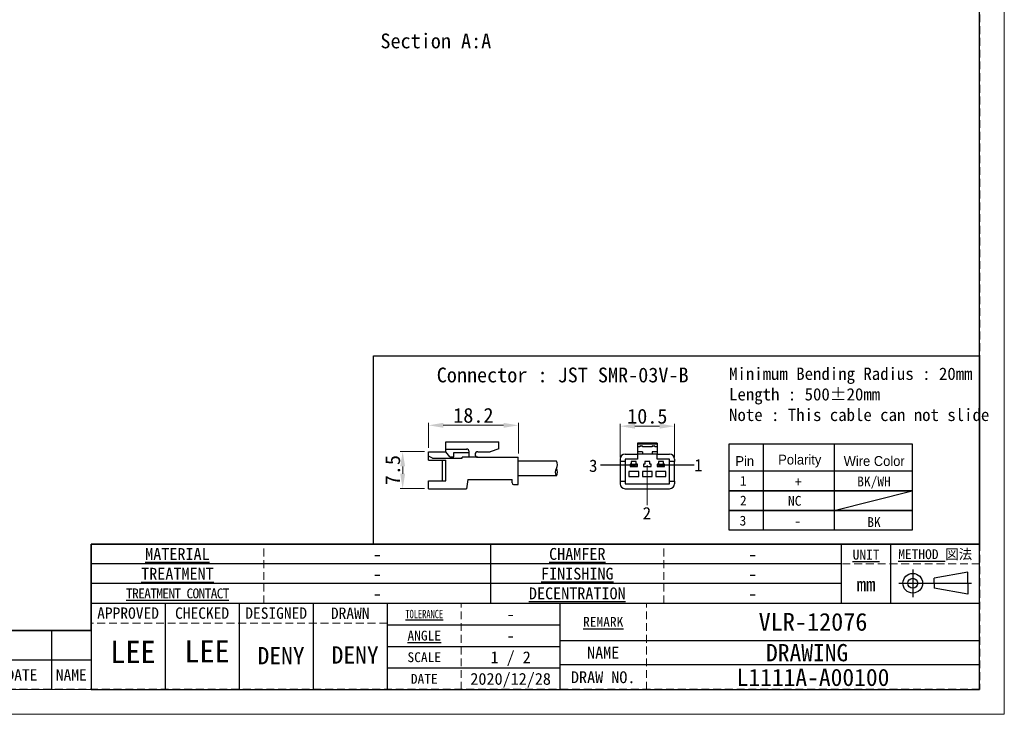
# Model space of a CAD drawing. Header units: millimetres. Extents: x -201 to 202, y 143 to 428.
# Tile 2 of 19: x 2 to 202, y 143 to 284. Entities that reach past the tile are written whole.
import ezdxf
from ezdxf.enums import TextEntityAlignment as Align

# ---------------------------------------------------------------- set-up
doc = ezdxf.new("R2010")
doc.units = ezdxf.units.MM
doc.header["$LTSCALE"] = 0.25
doc.linetypes.add('HIDDEN', pattern=[9.525, 6.35, -3.175])
doc.layers.add('CABLE 3P', color=7, linetype='Continuous')
doc.layers.add('FORM', color=7, linetype='Continuous')
doc.layers.add('DIMENSION', color=6, linetype='Continuous', lineweight=9)
doc.layers.add('TXT1', color=5, linetype='Continuous', lineweight=15)
doc.layers.add('EMPTY LINE', color=252, linetype='Continuous', lineweight=0, plot=False)
doc.styles.add('(TNK)aSS', font='txt', dxfattribs={"width": 0.75, "oblique": 15, "height": 3.5})
doc.styles.get("Standard").update_dxf_attribs({"font": 'arial.ttf'})
doc.styles.add('takachi1', font='msgothic.ttc', dxfattribs={"height": 2.5})
doc.styles.add('VS Standard', font='msgothic.ttc', dxfattribs={"height": 3})
doc.styles.add('VS Standard(小)', font='txt', dxfattribs={"height": 2.4})
doc.dimstyles.new('TMIZO', dxfattribs={"dimscale": 0, "dimtxt": 3.5, "dimasz": 3, "dimexe": 0.5, "dimexo": 0.8, "dimgap": 0.5, "dimtad": 3, "dimtoh": 1, "dimdec": 1, "dimrnd": 0.005, "dimdsep": 46, "dimtxsty": '(TNK)aSS', "dimcen": 0, "dimclrd": 5, "dimclre": 5, "dimclrt": 5, "dimaunit": 1, "dimadec": 0, "dimazin": 2, "dimtfac": 1, "dimtdec": 1, "dimtmove": 0, "dimatfit": 3, "dimfxl": 1, "dimtzin": 0, "dimlwd": -1, "dimlwe": -1, "dimarcsym": 0})

# ---------------------------------------------------------------- blocks, each defined once
blk = doc.blocks.new('表題欄金物用_ver2.0.0')
at = {"layer": 'FORM', "color": 0}
for p, q in [((-11, 40.5), (-191, 40.5)), ((-191, 40.5), (-191, 28.5)), ((-110, 28.49), (-110, 40.5)), ((-39, 28.49), (-39, 40.49)), ((-29, 28.49), (-29, 40.49)), ((-11, 28.5), (-11, 40.5)), ((-39, 36.5), (-191, 36.5)), ((-24.54, 35.38), (-24.54, 29.78)), ((-13.42, 34.8), (-20.21, 33.59)), ((-13.42, 32.58), (-13.42, 34.8)), ((-39, 32.5), (-191, 32.5)), ((-27.34, 32.58), (-12.62, 32.58)), ((-20.21, 32.58), (-20.21, 33.59)), ((-20.21, 32.58), (-20.21, 31.57)), ((-13.42, 32.58), (-13.42, 30.35)), ((-13.42, 30.35), (-20.21, 31.57)), ((-11, 28.5), (-191, 28.5)), ((-191, 28.5), (-191, 11)), ((-176, 28.5), (-176, 11)), ((-161, 28.5), (-161, 11)), ((-146, 28.5), (-146, 11)), ((-131, 28.5), (-131, 11)), ((-96, 11), (-96, 28.5)), ((-11, 11), (-11, 28.5)), ((-131, 24.12), (-96, 24.12)), ((-199, 23), (-211, 23)), ((-199, 23), (-199, 17)), ((-191, 23), (-199, 23)), ((-96, 21), (-11, 21)), ((-131, 19.75), (-96, 19.75)), ((-199, 17), (-211, 17)), ((-199, 17), (-199, 11)), ((-191, 17), (-199, 17)), ((-11, 16), (-96, 16)), ((-96, 15.38), (-131, 15.38)), ((-191, 11), (-11, 11))]:
    blk.add_line(p, q, dxfattribs=at)
at = {"layer": 'FORM', "color": 0, "linetype": 'HIDDEN', "lineweight": 9}
for p, q in [((-156, 28.49), (-156, 40.49)), ((-75, 28.49), (-75, 40.49)), ((-11, 36.5), (-39, 36.5)), ((-116, 11), (-116, 28.5)), ((-78.5, 11), (-78.5, 28.5)), ((-131, 24.5), (-191, 24.5))]:
    blk.add_line(p, q, dxfattribs=at)
at = {"layer": 'FORM', "color": 0, "lineweight": 15}
blk.add_line((-191, 11), (-286, 11), dxfattribs=at)
at = {"layer": 'FORM', "color": 0}
for radius in [2, 1]:
    blk.add_circle((-24.54, 32.58), radius, dxfattribs=at)
at = {"layer": 'FORM', "color": 0, "attachment_point": 5}
for s, insert, char_height, width, style in [('{\\LMATERIAL}', (-173.5, 38.5), 2.4, 36.5, 'VS Standard(小)'), ('{\\LCHAMFER}   ', (-92.5, 38.5), 2.4, 35, 'VS Standard(小)'), ('{\\LUNIT}', (-34, 38.35), 2, 20, 'VS Standard'), ('{\\LMETHOD} 図法', (-20, 38.35), 2, 20, 'VS Standard'), ('{\\LTREATMENT}', (-173.5, 34.5), 2.4, 36.5, 'VS Standard(小)'), ('{\\LFINISHING}', (-92.5, 34.5), 2.4, 35, 'VS Standard(小)'), ('mm', (-34, 32.35), 2.8, 20, 'VS Standard'), ('{\\T0.9;\\LTREATMENT CONTACT}', (-173.5, 30.5), 2, 36.5, 'VS Standard(小)'), ('{\\LDECENTRATION} ', (-92.5, 30.5), 2.4, 35, 'VS Standard(小)'), ('{\\fＭＳ ゴシック|b0|i0|c128|p49;APPROVED}', (-183.5, 26.5), 2.3, 15, 'VS Standard'), ('{\\fＭＳ ゴシック|b0|i0|c128|p49;CHECKED}', (-168.5, 26.5), 2.3, 15, 'VS Standard'), ('{\\fＭＳ ゴシック|b0|i0|c128|p49;DESIGNED}', (-153.5, 26.5), 2.3, 15, 'VS Standard'), ('{\\fＭＳ ゴシック|b0|i0|c128|p49;DRAWN}', (-138.5, 26.5), 2.3, 15, 'VS Standard'), ('{\\W0.7;\\LTOLERANCE\\l }', (-123.5, 26.31), 1.7, 20, 'VS Standard(小)'), ('{\\LANGLE}', (-123.5, 21.94), 2, 14.9784, 'VS Standard(小)'), ('SCALE', (-123.5, 17.56), 2, 15, 'VS Standard(小)'), ('{\\fＭＳ ゴシック|b0|i0|c128|p49;NAME}', (-87.25, 18.5), 2.4, 15, 'VS Standard(小)'), ('{\\fＭＳ ゴシック|b0|i0|c128|p49;DRAW NO.}', (-87.25, 13.5), 2.4, 15, 'VS Standard(小)'), ('{\\fMS Gothic|b0|i0|c128|p49;DATE}', (-204.99, 14), 2.3, 12, 'VS Standard'), ('NAME', (-195, 14), 2.3, 8, 'VS Standard'), ('{\\fＭＳ ゴシック|b0|i0|c128|p49;DATE}', (-123.5, 13.19), 2, 15, 'VS Standard(小)')]:
    blk.add_mtext(s, dxfattribs=dict(at, insert=insert, char_height=char_height, width=width, style=style))
at = {"layer": 'FORM', "color": 0, "insert": (-87.25, 24.75), "char_height": 2, "width": 16, "attachment_point": 5, "line_spacing_factor": 0.8, "style": 'VS Standard'}
blk.add_mtext('\\pxsm0.9;{\\LREMARK}   ', dxfattribs=at)
at = {"layer": 'FORM', "color": 0}
for tag, height, style, p in [('材料', 2.8, 'VS Standard', (-133, 38.5)), ('一般面取', 2.8, 'VS Standard', (-57, 38.5)), ('処理', 2.8, 'VS Standard', (-133, 34.5)), ('仕上', 2.8, 'VS Standard', (-57, 34.5)), ('処理接点', 2.8, 'VS Standard', (-133, 30.5)), ('偏芯', 2.8, 'VS Standard', (-57, 30.5)), ('一般公差', 2.4, 'VS Standard(小)', (-106, 26.31)), ('適用（機種名）', 3.6, 'VS Standard', (-44.75, 24.75)), ('角度', 2.4, 'VS Standard(小)', (-106, 21.94)), ('NAME', 3.5, 'VS Standard', (-44.75, 18.5)), ('SCALE', 2.4, 'VS Standard(小)', (-106, 17.56)), ('DATE', 2.4, 'VS Standard(小)', (-106, 13.19)), ('DRAW_NO.', 3.5, 'VS Standard', (-44.75, 13.5))]:
    blk.add_attdef(tag, text='', height=height, dxfattribs=dict(at, style=style)).set_placement(p, align=Align.MIDDLE_CENTER)
at = {"layer": 'FORM', "color": 0, "style": 'VS Standard'}
for tag, p in [('APPROVED', (-182.5, 15.06)), ('CHECKED', (-167.5, 15.18)), ('DESIGNED', (-152.5, 15.09)), ('DRAWN', (-137.5, 15.23))]:
    blk.add_attdef(tag, text='', height=4.5, dxfattribs=at).set_placement(p, align=Align.BOTTOM_CENTER)
blk = doc.blocks.new('*D84')
at = {"layer": 'Defpoints', "color": 0}
for p in [(134.68, 201.16), (123.68, 193.99), (134.68, 193.99)]:
    blk.add_point(p, dxfattribs=at)
at = {"layer": 'DIMENSION', "color": 0}
for p, q in [((123.68, 194.79), (123.68, 201.66)), ((134.68, 194.79), (134.68, 201.66)), ((126.68, 201.16), (131.68, 201.16))]:
    blk.add_line(p, q, dxfattribs=at)
for points in [[(126.68, 201.66), (126.68, 200.66), (123.68, 201.16)], [(131.68, 200.66), (131.68, 201.66), (134.68, 201.16)]]:
    blk.add_solid(points, dxfattribs=at)
at = {"layer": 'DIMENSION', "color": 0, "insert": (129.18, 203.16), "char_height": 3, "attachment_point": 5, "style": 'VS Standard'}
blk.add_mtext('10.5', dxfattribs=at)
blk = doc.blocks.new('*D85')
at = {"layer": 'Defpoints', "color": 0}
for p in [(84.85, 196), (79.63, 188.51), (84.87, 188.51)]:
    blk.add_point(p, dxfattribs=at)
at = {"layer": 'DIMENSION', "color": 0}
for p, q in [((84.05, 196), (79.13, 196)), ((79.63, 193), (79.63, 191.51)), ((84.07, 188.51), (79.13, 188.51))]:
    blk.add_line(p, q, dxfattribs=at)
for points in [[(80.13, 193), (79.13, 193), (79.63, 196)], [(79.13, 191.51), (80.13, 191.51), (79.63, 188.51)]]:
    blk.add_solid(points, dxfattribs=at)
at = {"layer": 'DIMENSION', "color": 0, "insert": (77.63, 192.25), "char_height": 3, "attachment_point": 5, "rotation": 90, "style": 'VS Standard'}
blk.add_mtext('7.5', dxfattribs=at)
blk = doc.blocks.new('*D86')
at = {"layer": 'Defpoints', "color": 0}
for p in [(103.06, 201.34), (84.85, 195.98), (103.06, 194.86)]:
    blk.add_point(p, dxfattribs=at)
at = {"layer": 'DIMENSION', "color": 0}
for p, q in [((84.85, 196.78), (84.85, 201.84)), ((103.06, 195.66), (103.06, 201.84)), ((87.85, 201.34), (100.06, 201.34))]:
    blk.add_line(p, q, dxfattribs=at)
for points in [[(87.85, 201.84), (87.85, 200.84), (84.85, 201.34)], [(100.06, 200.84), (100.06, 201.84), (103.06, 201.34)]]:
    blk.add_solid(points, dxfattribs=at)
at = {"layer": 'DIMENSION', "color": 0, "insert": (93.95, 203.34), "char_height": 3, "attachment_point": 5, "style": 'VS Standard'}
blk.add_mtext('18.2', dxfattribs=at)

msp = doc.modelspace()

# ---------------------------------------------------------------- linework, layer by layer
at = {"layer": 'CABLE 3P'}
for p, q in [((88.3742, 197.9786), (99.0742, 197.9786)), ((88.3742, 195.9786), (88.3742, 197.9786)), ((88.3742, 197.9786), (99.0742, 197.9786)), ((88.3742, 195.9786), (88.3742, 197.9786)), ((99.0742, 196.5832), (99.0742, 197.9786)), ((131.1842, 197.7381), (127.1842, 197.7381)), ((127.1842, 197.7381), (127.1842, 197.5089)), ((131.1842, 197.5089), (127.1842, 197.5089)), ((127.1842, 197.5089), (127.1842, 196.9881)), ((131.1842, 197.7381), (131.1842, 197.5089)), ((131.1842, 197.5089), (131.1842, 196.9881)), ((84.851, 194.2916), (84.851, 195.9786)), ((84.851, 195.9786), (88.3742, 195.9786)), ((84.851, 194.2916), (84.851, 195.9786)), ((84.851, 195.9786), (88.3742, 195.9786)), ((88.3742, 196.5079), (92.6074, 196.5079)), ((88.3742, 196.5079), (92.6074, 196.5079)), ((89.2077, 194.9259), (88.3742, 195.9786)), ((89.2077, 194.9259), (88.3742, 195.9786)), ((89.9722, 194.9259), (89.9722, 195.7978)), ((89.9722, 195.7978), (93.0974, 195.7978)), ((89.9722, 194.9259), (89.9722, 195.7978)), ((89.9722, 195.7978), (93.0974, 195.7978)), ((93.0974, 194.8505), (93.0974, 196.0045)), ((93.0974, 194.8505), (93.0974, 196.0045)), ((94.8476, 195.9786), (97.3459, 195.9786)), ((94.8476, 195.9786), (97.3459, 195.9786)), ((99.0742, 196.5832), (97.3459, 195.9786)), ((99.0742, 196.5832), (97.3459, 195.9786)), ((124.6842, 195.4881), (127.1842, 195.4881)), ((127.6842, 196.9881), (127.1842, 196.9881)), ((127.1842, 196.9881), (127.1842, 195.9881)), ((128.1842, 195.9881), (127.1842, 195.9881)), ((127.1842, 195.9881), (127.1842, 195.4881)), ((127.1842, 195.4881), (127.1842, 194.4881)), ((128.1842, 195.4881), (127.1842, 195.4881)), ((127.5842, 196.9881), (127.5842, 196.9972)), ((127.7842, 197.1881), (127.6842, 197.0881)), ((127.6842, 197.0881), (127.6842, 196.9881)), ((128.1842, 197.0881), (127.6842, 197.0881)), ((127.7842, 197.1972), (127.7842, 197.1881)), ((127.7842, 197.1972), (128.0842, 197.1972)), ((127.7842, 197.1881), (128.0842, 197.1881)), ((128.0842, 197.1972), (128.0842, 197.1881)), ((128.0842, 197.1881), (128.1842, 197.0881)), ((128.1842, 197.0881), (128.1842, 196.9881)), ((130.1842, 196.9881), (128.1842, 196.9881)), ((128.1842, 195.9881), (128.1842, 195.4881)), ((130.1842, 195.4881), (128.1842, 195.4881)), ((128.2842, 196.9972), (128.2842, 196.9881)), ((130.0842, 196.9881), (130.0842, 196.9972)), ((130.2842, 197.1881), (130.1842, 197.0881)), ((130.1842, 197.0881), (130.1842, 196.9881)), ((130.6842, 197.0881), (130.1842, 197.0881)), ((131.1842, 195.9881), (130.1842, 195.9881)), ((130.1842, 195.9881), (130.1842, 195.4881)), ((131.1842, 195.4881), (130.1842, 195.4881)), ((130.2842, 197.1972), (130.2842, 197.1881)), ((130.2842, 197.1972), (130.5842, 197.1972)), ((130.2842, 197.1881), (130.5842, 197.1881)), ((130.5842, 197.1972), (130.5842, 197.1881)), ((130.5842, 197.1881), (130.6842, 197.0881)), ((130.6842, 197.0881), (130.6842, 196.9881)), ((131.1842, 196.9881), (130.6842, 196.9881)), ((130.7842, 196.9972), (130.7842, 196.9881)), ((131.1842, 196.9881), (131.1842, 195.9881)), ((131.1842, 195.9881), (131.1842, 195.4881)), ((131.1842, 194.4881), (131.1842, 195.4881)), ((131.1842, 195.4881), (133.6842, 195.4881)), ((85.6899, 194.7015), (84.851, 195.0927)), ((85.6899, 194.7015), (84.851, 195.0927)), ((84.851, 194.2916), (88.3742, 194.2916)), ((84.851, 194.2916), (88.3742, 194.2916)), ((85.6899, 194.7015), (91.711, 194.7015)), ((85.6899, 194.7015), (91.711, 194.7015)), ((87.7218, 190.0996), (87.7218, 194.2916)), ((87.7218, 190.0996), (87.7218, 194.2916)), ((88.3742, 190.0996), (88.3742, 194.2916)), ((88.3742, 190.0996), (88.3742, 194.2916)), ((89.2077, 194.9259), (89.9722, 194.9259)), ((89.2077, 194.9259), (89.9722, 194.9259)), ((94.8476, 194.8505), (91.711, 194.8505)), ((91.711, 194.7015), (91.711, 194.8505)), ((94.8476, 194.8505), (91.711, 194.8505)), ((91.711, 194.7015), (91.711, 194.8505)), ((94.8476, 194.8505), (103.051, 194.8505)), ((94.8476, 194.8505), (103.051, 194.8505)), ((103.051, 189.3505), (103.051, 194.8505)), ((103.051, 189.3505), (103.051, 194.8505)), ((110.7651, 194.1005), (103.051, 194.1005)), ((123.6842, 194.4881), (123.6842, 193.9881)), ((124.6842, 193.9881), (123.6842, 193.9881)), ((123.6842, 193.9881), (123.6842, 189.9881)), ((124.6842, 194.4881), (124.6842, 193.9881)), ((127.1842, 194.4881), (124.6842, 194.4881)), ((124.6842, 193.9881), (124.6842, 189.9881)), ((125.9342, 193.4881), (125.6842, 193.4881)), ((125.6842, 193.4881), (125.6842, 192.9881)), ((126.9342, 193.9881), (125.9342, 193.9881)), ((125.9342, 193.9881), (125.9342, 193.4881)), ((126.9342, 193.4881), (126.9342, 193.9881)), ((127.1842, 193.4881), (126.9342, 193.4881)), ((127.1842, 192.9881), (127.1842, 193.4881)), ((128.4342, 193.4881), (128.4342, 192.9881)), ((128.6842, 193.4881), (128.4342, 193.4881)), ((128.6842, 193.9881), (128.6842, 193.4881)), ((129.6842, 193.9881), (128.6842, 193.9881)), ((129.6842, 193.4881), (129.6842, 193.9881)), ((129.9342, 193.4881), (129.6842, 193.4881)), ((129.9342, 192.9881), (129.9342, 193.4881)), ((133.6842, 194.4881), (131.1842, 194.4881)), ((131.4342, 193.4881), (131.1842, 193.4881)), ((131.1842, 193.4881), (131.1842, 192.9881)), ((132.4342, 193.9881), (131.4342, 193.9881)), ((131.4342, 193.9881), (131.4342, 193.4881)), ((132.4342, 193.4881), (132.4342, 193.9881)), ((132.6842, 193.4881), (132.4342, 193.4881)), ((132.6842, 192.9881), (132.6842, 193.4881)), ((133.6842, 193.9881), (133.6842, 194.4881)), ((134.6842, 193.9881), (133.6842, 193.9881)), ((133.6842, 189.9881), (133.6842, 193.9881)), ((134.6842, 194.4881), (134.6842, 193.9881)), ((134.6842, 189.9881), (134.6842, 193.9881)), ((127.4342, 191.9881), (125.4342, 191.9881)), ((125.4342, 191.9881), (125.4342, 190.9881)), ((125.6842, 192.9881), (127.1842, 192.9881)), ((125.8092, 193.0381), (125.8092, 193.4381)), ((125.8092, 193.4381), (126.2842, 193.4381)), ((126.2842, 193.0381), (125.8092, 193.0381)), ((126.2842, 193.4381), (126.1842, 193.3381)), ((126.3842, 193.3381), (126.1842, 193.3381)), ((126.1842, 193.1381), (126.1842, 193.3381)), ((126.1842, 193.1381), (126.3842, 193.1381)), ((126.1842, 193.1381), (126.2842, 193.0381)), ((126.2842, 193.4381), (126.4342, 193.4381)), ((126.4342, 193.0381), (126.2842, 193.0381)), ((126.4342, 193.4144), (126.3842, 193.3381)), ((126.3842, 193.3381), (126.3842, 193.1381)), ((126.3842, 193.1381), (126.4342, 193.0618)), ((126.4342, 193.4381), (126.4342, 193.4144)), ((126.4342, 193.4381), (126.5842, 193.4381)), ((126.4842, 193.3381), (126.4342, 193.4144)), ((126.4342, 193.0618), (126.4842, 193.1381)), ((126.4342, 193.0618), (126.4342, 193.0381)), ((126.5842, 193.0381), (126.4342, 193.0381)), ((126.4842, 193.1381), (126.4842, 193.3381)), ((126.6842, 193.3381), (126.4842, 193.3381)), ((126.4842, 193.1381), (126.6842, 193.1381)), ((126.6842, 193.3381), (126.5842, 193.4381)), ((126.5842, 193.4381), (127.0592, 193.4381)), ((126.5842, 193.0381), (126.6842, 193.1381)), ((127.0592, 193.0381), (126.5842, 193.0381)), ((126.6842, 193.3381), (126.6842, 193.1381)), ((127.0592, 193.4381), (127.0592, 193.0381)), ((127.4342, 190.9881), (127.4342, 191.9881)), ((130.1842, 191.9881), (128.1842, 191.9881)), ((128.1842, 191.9881), (128.1842, 190.9881)), ((128.4342, 192.9881), (129.9342, 192.9881)), ((130.1842, 190.9881), (130.1842, 191.9881)), ((130.9342, 191.9881), (130.9342, 190.9881)), ((132.9342, 191.9881), (130.9342, 191.9881)), ((131.1842, 192.9881), (132.6842, 192.9881)), ((131.3092, 193.0381), (131.3092, 193.4381)), ((131.3092, 193.4381), (131.7842, 193.4381)), ((131.7842, 193.0381), (131.3092, 193.0381)), ((131.7842, 193.4381), (131.6842, 193.3381)), ((131.8842, 193.3381), (131.6842, 193.3381)), ((131.6842, 193.1381), (131.6842, 193.3381)), ((131.6842, 193.1381), (131.8842, 193.1381)), ((131.6842, 193.1381), (131.7842, 193.0381)), ((131.7842, 193.4381), (131.9342, 193.4381)), ((131.9342, 193.0381), (131.7842, 193.0381)), ((131.9342, 193.4144), (131.8842, 193.3381)), ((131.8842, 193.3381), (131.8842, 193.1381)), ((131.8842, 193.1381), (131.9342, 193.0618)), ((131.9342, 193.4381), (131.9342, 193.4144)), ((131.9342, 193.4381), (132.0842, 193.4381)), ((131.9842, 193.3381), (131.9342, 193.4144)), ((131.9342, 193.0618), (131.9842, 193.1381)), ((131.9342, 193.0618), (131.9342, 193.0381)), ((132.0842, 193.0381), (131.9342, 193.0381)), ((131.9842, 193.1381), (131.9842, 193.3381)), ((132.1842, 193.3381), (131.9842, 193.3381)), ((131.9842, 193.1381), (132.1842, 193.1381)), ((132.1842, 193.3381), (132.0842, 193.4381)), ((132.0842, 193.4381), (132.5592, 193.4381)), ((132.0842, 193.0381), (132.1842, 193.1381)), ((132.5592, 193.0381), (132.0842, 193.0381)), ((132.1842, 193.3381), (132.1842, 193.1381)), ((132.5592, 193.4381), (132.5592, 193.0381)), ((132.9342, 190.9881), (132.9342, 191.9881)), ((84.851, 188.4786), (84.851, 190.0996)), ((84.851, 190.0996), (88.3742, 190.0996)), ((84.851, 188.4786), (84.851, 190.0996)), ((84.851, 190.0996), (88.3742, 190.0996)), ((92.851, 190.3505), (92.551, 188.4786)), ((92.851, 190.3505), (101.7959, 190.3505)), ((92.851, 190.3505), (101.7959, 190.3505)), ((101.7959, 189.6505), (101.7959, 190.3505)), ((101.7959, 189.6505), (101.7959, 190.3505)), ((110.7651, 191.1005), (103.051, 191.1005)), ((123.6842, 189.9881), (124.6842, 189.9881)), ((123.6842, 189.9881), (123.6842, 189.4881)), ((124.6842, 189.9881), (124.6842, 189.4881)), ((124.6842, 189.4881), (133.6842, 189.4881)), ((125.4342, 190.9881), (127.4342, 190.9881)), ((128.1842, 190.9881), (130.1842, 190.9881)), ((130.9342, 190.9881), (132.9342, 190.9881)), ((133.6842, 189.9881), (134.6842, 189.9881)), ((133.6842, 189.4881), (133.6842, 189.9881)), ((134.6842, 189.9881), (134.6842, 189.4881)), ((84.851, 188.4786), (92.551, 188.4786)), ((84.851, 188.4786), (92.551, 188.4786)), ((102.0959, 189.3505), (103.051, 189.3505)), ((102.0959, 189.3505), (103.051, 189.3505)), ((124.6842, 188.4881), (133.6842, 188.4881))]:
    msp.add_line(p, q, dxfattribs=at)
at = {"layer": 'CABLE 3P', "color": 5}
for p, q in [((126.3144, 193.2381), (119.6761, 193.2381)), ((138.6881, 193.2381), (132.0498, 193.2381))]:
    msp.add_line(p, q, dxfattribs=at)
at = {"layer": 'CABLE 3P'}
for centre, radius, start, end in [((92.5939, 196.0045), 0.5035, 0, 91.535232), ((92.5939, 196.0045), 0.5035, 0, 91.535232), ((94.8476, 195.4146), 0.5641, 90, 270), ((94.8476, 195.4146), 0.5641, 90, 270), ((124.6842, 194.4881), 1, 90, 180), ((127.7842, 196.9972), 0.2, 90, 180), ((127.5886, 197.0928), 0.0958, 267.402573, 357.142919), ((128.0842, 196.9972), 0.2, 0, 90), ((128.2799, 197.0928), 0.0958, 182.857163, 272.597478), ((130.2842, 196.9972), 0.2, 90, 180), ((130.0886, 197.0928), 0.0958, 267.402651, 357.142841), ((130.5842, 196.9972), 0.2, 0, 90), ((130.7799, 197.0928), 0.0958, 182.857274, 272.597233), ((133.6842, 194.4881), 1, 0, 90), ((109.5651, 193.3505), 1.4151, 327.994617, 32.005383), ((111.9651, 191.8505), 1.4151, 147.994617, 212.005383), ((109.5651, 191.8505), 1.4151, 327.994617, 32.005383), ((102.0959, 189.6505), 0.3, 180, 270), ((102.0959, 189.6505), 0.3, 180, 270), ((124.6842, 189.4881), 1, 180, 270), ((133.6842, 189.4881), 1, 270, 0)]:
    msp.add_arc(centre, radius, start, end, dxfattribs=at)
at = {"layer": 'DIMENSION', "color": 5}
msp.add_line((129.1569, 193.2711), (129.1569, 185.1552), dxfattribs=at)
at = {"layer": 'EMPTY LINE'}
for p, q in [((201.5, 142.75), (201.5, 427.75)), ((-201.5, 142.75), (201.5, 142.75))]:
    msp.add_line(p, q, dxfattribs=at)
at = {"layer": 'FORM'}
for p, q in [((145.7445, 197.6145), (182.8359, 197.6145)), ((145.7445, 192.0883), (145.7445, 197.6145)), ((152.6812, 197.6145), (152.6812, 180.0883)), ((167.0331, 197.6145), (167.0331, 180.0883)), ((182.8359, 197.6145), (182.8359, 180.0883)), ((167.0331, 184.0883), (182.8359, 188.0883))]:
    msp.add_line(p, q, dxfattribs=at)
at = {"layer": 'FORM', "linetype": 'HIDDEN'}
msp.add_lwpolyline([(-196.5, 422.75), (196.5, 422.75), (196.5, 147.75), (-196.5, 147.75)], close=True, dxfattribs=at)
at = {"layer": 'FORM'}
for points in [[(-196.5, 422.75), (-196.5, 147.75), (-78.5, 147.75), (-78.5, 159.75), (16.5, 159.75), (16.5, 177.25), (196.5, 177.25), (196.5, 422.75), (-196.5, 422.75)], [(73.6918, 215.458), (196.5, 215.458), (196.5, 177.25), (73.6918, 177.25)]]:
    msp.add_lwpolyline(points, close=True, dxfattribs=at)
for points in [[(182.8359, 188.0883), (145.7445, 188.0883), (145.7445, 192.0883), (182.8359, 192.0883)], [(182.8359, 184.0883), (145.7445, 184.0883), (145.7445, 188.0883), (182.8359, 188.0883)], [(182.8359, 180.0883), (145.7445, 180.0883), (145.7445, 184.0883), (182.8359, 184.0883)]]:
    msp.add_lwpolyline(points, dxfattribs=at)

# ---------------------------------------------------------------- block references
ref = msp.add_blockref('表題欄金物用_ver2.0.0', (207.5, 136.75), dxfattribs=at)
ref.add_attrib('材料', '-', dxfattribs={"layer": 'EMPTY LINE', "color": 0, "height": 2.8, "style": 'VS Standard'}).set_placement((74.5, 175.25), align=Align.MIDDLE_CENTER)
ref.add_attrib('処理', '-', dxfattribs={"color": 0, "height": 2.8, "style": 'VS Standard'}).set_placement((74.5, 171.25), align=Align.MIDDLE_CENTER)
ref.add_attrib('処理接点', '-', dxfattribs={"color": 0, "height": 2.8, "style": 'VS Standard'}).set_placement((74.5, 167.25), align=Align.MIDDLE_CENTER)
ref.add_attrib('一般面取', '-', dxfattribs={"color": 0, "height": 2.8, "style": 'VS Standard'}).set_placement((150.5, 175.2468), align=Align.MIDDLE_CENTER)
ref.add_attrib('仕上', '-', dxfattribs={"color": 0, "height": 2.8, "style": 'VS Standard'}).set_placement((150.5, 171.2468), align=Align.MIDDLE_CENTER)
ref.add_attrib('偏芯', '-', dxfattribs={"color": 0, "height": 2.8, "style": 'VS Standard'}).set_placement((150.5, 167.2468), align=Align.MIDDLE_CENTER)
ref.add_attrib('一般公差', '-', dxfattribs={"color": 0, "height": 2.4, "style": 'VS Standard(小)'}).set_placement((101.5, 163.0625), align=Align.MIDDLE_CENTER)
ref.add_attrib('角度', '-', dxfattribs={"color": 0, "height": 2.4, "style": 'VS Standard(小)'}).set_placement((101.5, 158.6875), align=Align.MIDDLE_CENTER)
ref.add_attrib('SCALE', '1 / 2', dxfattribs={"color": 0, "height": 2.4, "style": 'VS Standard(小)'}).set_placement((101.5, 154.3125), align=Align.MIDDLE_CENTER)
ref.add_attrib('DATE', '2020/12/28', dxfattribs={"color": 0, "height": 2.4, "style": 'VS Standard(小)'}).set_placement((101.5, 149.9375), align=Align.MIDDLE_CENTER)
ref.add_attrib('適用（機種名）', 'VLR-12076', dxfattribs={"color": 0, "height": 3.6, "style": 'VS Standard'}).set_placement((162.75, 161.5), align=Align.MIDDLE_CENTER)
ref.add_attrib('NAME', 'DRAWING ', dxfattribs={"color": 0, "height": 3.5, "style": 'VS Standard'}).set_placement((162.75, 155.25), align=Align.MIDDLE_CENTER)
ref.add_attrib('DRAW_NO.', 'L1111A-A00100', dxfattribs={"color": 0, "height": 3.5, "style": 'VS Standard'}).set_placement((162.75, 150.25), align=Align.MIDDLE_CENTER)
ref.add_attrib('DESIGNED', 'DENY', dxfattribs={"color": 0, "height": 3.5, "style": 'VS Standard'}).set_placement((55, 151.8412), align=Align.BOTTOM_CENTER)
ref.add_attrib('DRAWN', 'DENY', dxfattribs={"color": 0, "height": 3.5, "style": 'VS Standard'}).set_placement((69.9999, 151.985), align=Align.BOTTOM_CENTER)
ref.add_attrib('CHECKED', 'LEE', dxfattribs={"color": 0, "height": 4.5, "style": 'VS Standard'}).set_placement((40, 151.9272), align=Align.BOTTOM_CENTER)
ref.add_attrib('APPROVED', 'LEE', dxfattribs={"color": 0, "height": 4.5, "style": 'VS Standard'}).set_placement((25, 151.8117), align=Align.BOTTOM_CENTER)

# ---------------------------------------------------------------- texts
at = {"layer": 'DIMENSION', "color": 5, "style": 'takachi1'}
for s, p in [('3', (117.3825, 191.8971)), ('1', (138.6881, 191.9999)), ('2', (128.2512, 182.2775))]:
    msp.add_text(s, height=2.5, dxfattribs=at).set_placement(p)
at = {"layer": 'DIMENSION', "insert": (75.1236, 280.766), "char_height": 3, "attachment_point": 1, "style": 'VS Standard'}
msp.add_mtext('Section A:A', dxfattribs=at)
at = {"layer": 'TXT1', "style": 'takachi1'}
msp.add_text('NC', height=2, dxfattribs=at).set_placement((157.6796, 185.029))
at = {"layer": 'TXT1', "attachment_point": 1, "style": 'VS Standard'}
for s, insert, char_height, width in [('Connector : JST SMR-03V-B', (86.5299, 213.0457), 3, 49.429299), ('Minimum Bending Radius : 20mm\\PLength : 500%%p20mm\\PNote : This cable can not slide', (145.7445, 213.0457), 2.5, 61.656869)]:
    msp.add_mtext(s, dxfattribs=dict(at, insert=insert, char_height=char_height, width=width))
at = {"layer": 'TXT1', "char_height": 2, "attachment_point": 5}
for s, insert, width in [('\\fMS PGothic|b0|i0|c128|p50;Pin', (148.9244, 194.0883), 8), ('\\fMS PGothic|b0|i0|c128|p50;Polarity', (160.0663, 194.0883), 28), ('\\fMS PGothic|b0|i0|c128|p50;Wire Color', (175.1448, 194.0883), 32), ('\\fＭＳ ゴシック|b0|i0;1', (148.6275, 190.0883), 8), ('\\fMS Gothic|b0|i0|c128|p49;+', (159.7466, 189.8914), 28), ('\\fMS Gothic|b0|i0|c128|p49;BK/WH', (175.1019, 189.7205), 32), ('\\fＭＳ ゴシック|b0|i0;2', (148.6275, 186.0883), 8), ('\\fＭＳ ゴシック|b0|i0;3\\P', (148.5559, 182.0035), 8), ('\\fMS Gothic|b0|i0|c128|p49;-', (159.6584, 181.9428), 28), ('\\fMS Gothic|b0|i0|c128|p49;BK', (175.1019, 181.7205), 32)]:
    msp.add_mtext(s, dxfattribs=dict(at, insert=insert, width=width))

# ---------------------------------------------------------------- dimensions: what is measured, and where the dimension line sits
at = {"layer": 'DIMENSION', "color": 5}
dim = msp.add_linear_dim(base=(103.0551, 201.3366), p1=(84.8527, 195.9814), p2=(103.0551, 194.8557), dimstyle='TMIZO', override={"dimscale": 1, "dimtoh": 0, "dimtxsty": 'VS Standard', "dimclrd": 0, "dimclre": 0, "dimclrt": 0}, dxfattribs=at)
dim.commit()
dim.dimension.update_dxf_attribs({"geometry": '*D86', "text_midpoint": (93.9539, 203.3372)})
dim = msp.add_linear_dim(base=(134.684, 201.1618), p1=(123.6779, 193.9903), p2=(134.684, 193.9913), text='10.5', dimstyle='TMIZO', override={"dimscale": 1, "dimtoh": 0, "dimtxsty": 'VS Standard', "dimclrd": 0, "dimclre": 0, "dimclrt": 0}, dxfattribs=at)
dim.commit()
dim.dimension.update_dxf_attribs({"geometry": '*D84', "text_midpoint": (129.1809, 203.1623)})
dim = msp.add_linear_dim(base=(79.6295, 188.5082), p1=(84.8484, 196.0009), p2=(84.8721, 188.5082), angle=90, dimstyle='TMIZO', override={"dimscale": 1, "dimtoh": 0, "dimtxsty": 'VS Standard', "dimclrd": 0, "dimclre": 0, "dimclrt": 0}, dxfattribs=at)
dim.commit()
dim.dimension.update_dxf_attribs({"geometry": '*D85', "text_midpoint": (77.6289, 192.2546)})

doc.saveas('drawing.dxf')
